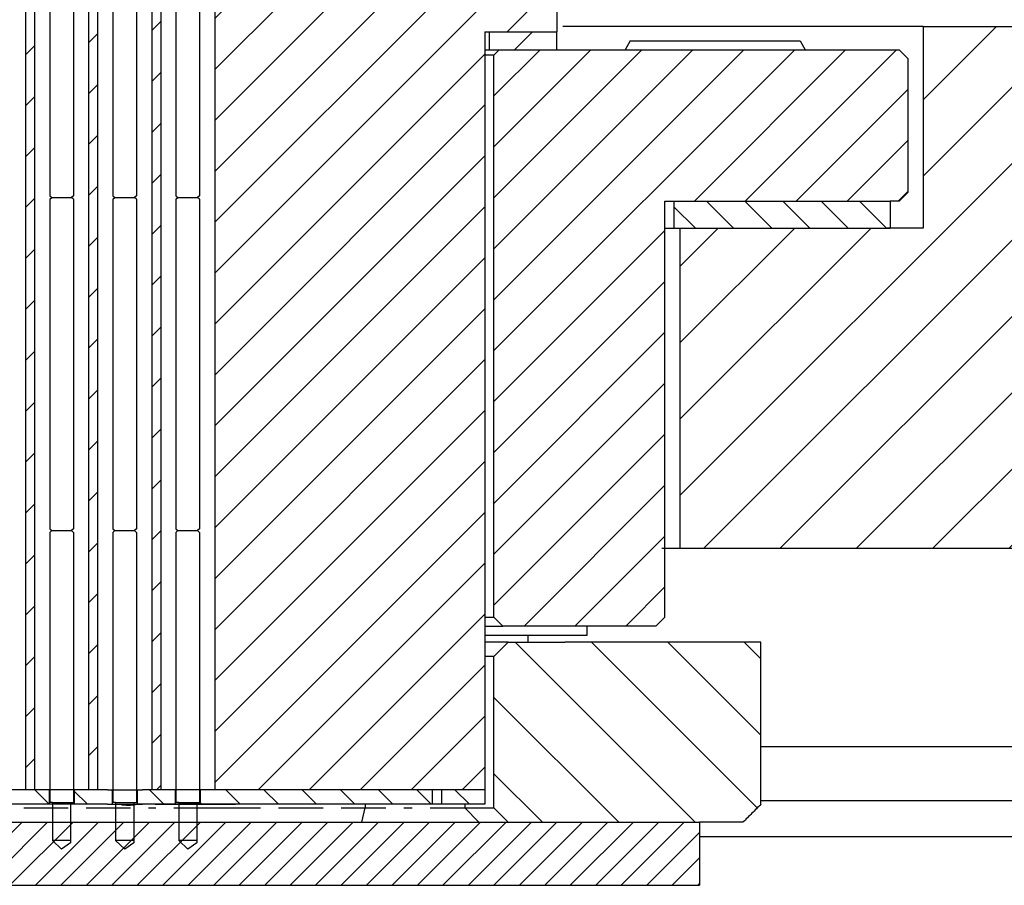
# Model space of a CAD drawing. Extents: x -1763 to 4575, y -3429 to 1051.
# Tile 22 of 174: x 104 to 159, y -2488 to -2440. Entities that reach past the tile are written whole.
import ezdxf

# ---------------------------------------------------------------- set-up
doc = ezdxf.new("R2010")
doc.units = 0
doc.linetypes.add('DASHED', pattern=[15, 7, -8])
doc.layers.get('0').update_dxf_attribs({"linetype": 'CONTINUOUS'})
doc.layers.add('1', color=7, linetype='CONTINUOUS')
pattern_1 = [(45, (-1142.24, -11457.8625), (-1.41421356, 1.41421356), [])]
pattern_2 = [(315, (-1142.24, -11457.8625), (1.06066017, 1.06066017), [])]

# ---------------------------------------------------------------- blocks, each defined once
blk = doc.blocks.new('Z-STACK', base_point=(-660.966, -2583.474))
at = {"linetype": 'CONTINUOUS'}
h = blk.add_hatch(dxfattribs=at)
h.set_pattern_fill('USER', color=1, scale=2, angle=45, pattern_type=0)
h.set_pattern_definition(pattern_1)
h.paths.add_polyline_path([(104.396, -2436.46), (104.396, -2482.36), (104.896, -2482.36), (104.896, -2482.36), (104.896, -2436.46), (104.896, -2436.46), (104.492, -2436.46)])
h = blk.add_hatch(dxfattribs=at)
h.set_pattern_fill('USER', color=1, scale=2, angle=45, pattern_type=0)
h.set_pattern_definition(pattern_1)
h.paths.add_polyline_path([(108.396, -2482.36), (107.896, -2482.36), (107.896, -2436.46), (108.396, -2436.46), (108.396, -2436.46), (108.396, -2482.36)])
h = blk.add_hatch(dxfattribs=at)
h.set_pattern_fill('USER', color=1, scale=2, angle=45, pattern_type=0)
h.set_pattern_definition(pattern_1)
h.paths.add_polyline_path([(111.396, -2482.36), (111.896, -2482.36), (111.896, -2482.36), (111.896, -2436.46), (111.896, -2436.46), (111.396, -2436.46)])
h = blk.add_hatch(dxfattribs=at)
h.set_pattern_fill('USER', scale=5, angle=45, pattern_type=0)
h.set_pattern_definition([(45, (-1142.24, -11457.8625), (-3.535534, 3.535534), [])])
h.paths.add_polyline_path([(130.147, -2440.26), (130.147, -2441.26), (130.697, -2441.26), (133.897, -2441.26), (133.897, -2440.26), (131.077, -2440.26)])
h = blk.add_hatch(dxfattribs=at)
h.set_pattern_fill('USER', color=113, scale=2, angle=45, pattern_type=0)
h.set_pattern_definition(pattern_1)
h.paths.add_polyline_path([(130.697, -2441.26), (130.397, -2441.56), (130.397, -2472.76), (130.897, -2473.26), (134.779, -2473.26), (135.579, -2473.26), (139.397, -2473.26), (139.897, -2472.76), (139.897, -2449.66), (140.397, -2449.66), (152.397, -2449.66), (152.897, -2449.66), (153.397, -2449.16), (153.397, -2441.76), (152.897, -2441.26), (147.684, -2441.26), (138.376, -2441.26), (137.684, -2441.26), (136.876, -2441.26), (133.897, -2441.26)])
h = blk.add_hatch(dxfattribs=at)
h.set_pattern_fill('USER', scale=1.5, angle=315, pattern_type=0)
h.set_pattern_definition(pattern_2)
h.paths.add_polyline_path([(140.397, -2449.66), (152.397, -2449.66), (152.397, -2451.16), (140.397, -2451.16)])
h = blk.add_hatch(dxfattribs=at)
h.set_pattern_fill('USER', color=5, scale=1.5, angle=315, pattern_type=0)
h.set_pattern_definition(pattern_2)
h.paths.add_polyline_path([(105.696, -2482.36), (104.896, -2482.36), (104.896, -2482.36), (104.396, -2482.36), (103.596, -2482.36), (103.596, -2483.16), (105.696, -2483.16), (105.696, -2483.16), (105.696, -2482.36)])
h = blk.add_hatch(dxfattribs=at)
h.set_pattern_fill('USER', color=5, scale=1.5, angle=315, pattern_type=0)
h.set_pattern_definition(pattern_2)
h.paths.add_polyline_path([(108.396, -2482.36), (107.896, -2482.36), (107.096, -2482.36), (107.096, -2483.16), (107.513, -2483.16), (107.715, -2483.16), (107.914, -2483.16), (108.132, -2483.16), (108.346, -2483.16), (108.937, -2483.16), (109.037, -2483.16), (109.196, -2483.16), (109.196, -2483.16), (109.196, -2482.36), (109.196, -2482.36), (108.937, -2482.36), (108.396, -2482.36)])
h = blk.add_hatch(dxfattribs=at)
h.set_pattern_fill('USER', color=5, scale=1.5, angle=315, pattern_type=0)
h.set_pattern_definition(pattern_2)
h.paths.add_polyline_path([(110.877, -2483.16), (110.596, -2483.16), (110.596, -2482.36), (110.877, -2482.36), (111.396, -2482.36), (111.896, -2482.36), (111.896, -2482.36), (112.696, -2482.36), (112.696, -2482.36), (112.696, -2483.16), (112.696, -2483.16), (112.383, -2483.16)])
h = blk.add_hatch(dxfattribs=at)
h.set_pattern_fill('USER', color=5, scale=1.5, angle=315, pattern_type=0)
h.set_pattern_definition(pattern_2)
h.paths.add_polyline_path([(125.312, -2482.36), (124.715, -2482.36), (124.023, -2482.36), (123.063, -2482.36), (122.525, -2482.36), (122.387, -2482.36), (121.887, -2482.36), (121.763, -2482.36), (121.276, -2482.36), (120.523, -2482.36), (119.502, -2482.36), (119.067, -2482.36), (118.887, -2482.36), (118.387, -2482.36), (118.221, -2482.36), (117.832, -2482.36), (117.023, -2482.36), (115.947, -2482.36), (115.387, -2482.36), (114.896, -2482.36), (114.096, -2482.36), (114.096, -2483.16), (114.132, -2483.16), (114.233, -2483.16), (114.275, -2483.16), (114.634, -2483.16), (114.933, -2483.16), (116.683, -2483.16), (126.981, -2483.16), (126.981, -2482.36), (126.632, -2482.36), (125.976, -2482.36), (125.886, -2482.36), (125.387, -2482.36)])
h = blk.add_hatch(dxfattribs=at)
h.set_pattern_fill('USER', color=5, scale=1.5, angle=315, pattern_type=0)
h.set_pattern_definition(pattern_2)
h.paths.add_polyline_path([(126.981, -2482.36), (126.981, -2483.16), (127.514, -2483.16), (127.514, -2482.36)])
h = blk.add_hatch(dxfattribs=at)
h.set_pattern_fill('USER', color=5, scale=1.5, angle=315, pattern_type=0)
h.set_pattern_definition(pattern_2)
h.paths.add_polyline_path([(127.63, -2482.36), (127.522, -2482.36), (127.514, -2482.36), (127.514, -2483.16), (129.897, -2483.16), (129.897, -2482.36), (128.886, -2482.36)])
at = {"layer": '1', "linetype": 'CONTINUOUS'}
h = blk.add_hatch(dxfattribs=at)
h.set_pattern_fill('USER', color=1, scale=2, angle=45, pattern_type=0)
h.set_pattern_definition(pattern_1)
h.paths.add_polyline_path([(118.387, -2436.46), (118.221, -2436.46), (117.832, -2436.46), (117.023, -2436.46), (115.947, -2436.46), (115.792, -2436.46), (115.525, -2436.46), (115.387, -2436.46), (115.097, -2436.46), (114.896, -2436.46), (114.896, -2482.36), (115.387, -2482.36), (115.947, -2482.36), (117.023, -2482.36), (117.832, -2482.36), (118.221, -2482.36), (118.387, -2482.36), (118.887, -2482.36), (119.067, -2482.36), (119.502, -2482.36), (120.523, -2482.36), (121.276, -2482.36), (121.763, -2482.36), (121.887, -2482.36), (122.387, -2482.36), (122.525, -2482.36), (123.063, -2482.36), (124.023, -2482.36), (124.715, -2482.36), (125.312, -2482.36), (125.387, -2482.36), (125.886, -2482.36), (125.976, -2482.36), (126.632, -2482.36), (126.981, -2482.36), (127.514, -2482.36), (127.522, -2482.36), (127.63, -2482.36), (128.886, -2482.36), (129.897, -2482.36), (129.897, -2440.26), (130.147, -2440.26), (133.897, -2440.26), (133.897, -2434.46), (132.897, -2434.46), (132.897, -2436.46), (132.397, -2436.46), (128.886, -2436.46), (127.63, -2436.46), (127.522, -2436.46), (127.514, -2436.46), (126.981, -2436.46), (126.632, -2436.46), (125.976, -2436.46), (125.886, -2436.46), (125.387, -2436.46), (125.312, -2436.46), (124.715, -2436.46), (124.023, -2436.46), (123.063, -2436.46), (122.525, -2436.46), (122.387, -2436.46), (121.887, -2436.46), (121.763, -2436.46), (121.276, -2436.46), (120.523, -2436.46), (119.502, -2436.46), (119.067, -2436.46), (118.887, -2436.46)])
h = blk.add_hatch(dxfattribs=at)
h.set_pattern_fill('USER', color=6, scale=3, angle=45, pattern_type=0)
h.set_pattern_definition([(45, (-1142.24, -11457.8625), (-2.1213203, 2.1213203), [])])
h.paths.add_polyline_path([(252.226, -2439.96), (154.226, -2439.96), (154.226, -2451.16), (152.226, -2451.16), (148.976, -2451.16), (143.476, -2451.16), (140.726, -2451.16), (140.726, -2468.96), (174.226, -2468.96), (174.226, -2451.96), (190.226, -2451.96), (190.226, -2445.96), (242.226, -2445.96), (242.226, -2455.96), (246.226, -2455.96), (246.226, -2479.96), (196.226, -2479.96), (196.226, -2482.96), (198.226, -2484.96), (252.226, -2484.96)])
h = blk.add_hatch(dxfattribs=at)
h.set_pattern_fill('USER', color=40, scale=3, angle=135, pattern_type=0)
h.set_pattern_definition([(135, (-1142.24, -11857.8625), (-2.1213203, -2.1213203), [])])
edge = h.paths.add_edge_path()
edge.add_line((145.226, -2474.16), (136.345, -2474.16))
edge.add_line((136.345, -2474.16), (134.345, -2474.16))
edge.add_line((134.345, -2474.16), (131.197, -2474.16))
edge.add_line((131.197, -2474.16), (130.397, -2474.96))
edge.add_line((130.397, -2474.96), (130.397, -2483.36))
edge.add_line((130.397, -2483.36), (131.197, -2484.16))
edge.add_line((131.197, -2484.16), (134.345, -2484.16))
edge.add_line((134.345, -2484.16), (134.345, -2484.16))
edge.add_line((134.345, -2484.16), (136.345, -2484.16))
edge.add_line((136.345, -2484.16), (136.345, -2484.16))
edge.add_line((136.345, -2484.16), (141.821, -2484.16))
edge.add_line((141.821, -2484.16), (144.225, -2484.16))
edge.add_spline(control_points=[(144.225, -2484.16), (144.392, -2483.993), (144.725, -2483.66), (145.059, -2483.327), (145.226, -2483.16)], knot_values=[0, 0, 0, 0, 0.707598, 1.415195, 1.415195, 1.415195, 1.415195], degree=3, periodic=0)
edge.add_line((145.226, -2483.16), (145.226, -2474.16))
h = blk.add_hatch(dxfattribs=at)
h.set_pattern_fill('USER', color=4, angle=45, pattern_type=0)
h.set_pattern_definition([(45, (-1142.2401, -11457.8625), (-0.70710678, 0.70710678), [])])
h.paths.add_polyline_path([(136.345, -2484.16), (136.345, -2484.16), (141.821, -2484.16), (141.821, -2487.66), (136.345, -2487.66), (134.345, -2487.66), (100.643, -2487.66), (36.397, -2487.66), (36.397, -2484.16), (44.801, -2484.16), (44.801, -2484.16), (44.869, -2484.16), (44.869, -2484.16), (46.286, -2484.16), (46.44, -2484.16), (46.908, -2484.16), (57.163, -2484.16), (71.047, -2484.16), (71.897, -2484.16), (76.093, -2484.16), (76.097, -2484.16), (76.965, -2484.16), (77.058, -2484.16), (82.705, -2484.16), (83.397, -2484.16), (84.397, -2484.16), (84.557, -2484.16), (85.758, -2484.16), (103.294, -2484.16), (104.294, -2484.16), (106.758, -2484.16), (107.758, -2484.16), (110.221, -2484.16), (111.221, -2484.16), (111.635, -2484.16), (112.635, -2484.16), (117.442, -2484.16), (118.442, -2484.16), (120.917, -2484.16), (121.917, -2484.16), (123.063, -2484.16), (125.754, -2484.16), (129.567, -2484.16), (131.197, -2484.16), (134.345, -2484.16), (134.345, -2484.16)])
at = {"color": 7, "linetype": 'CONTINUOUS'}
for p, q in [((133.897, -2434.46), (133.897, -2440.26)), ((104.396, -2436.46), (104.396, -2482.36)), ((104.896, -2436.46), (104.896, -2482.36)), ((107.896, -2436.46), (107.896, -2482.36)), ((108.396, -2436.46), (108.396, -2482.36)), ((111.396, -2436.46), (111.396, -2482.36)), ((111.896, -2436.46), (111.896, -2482.36)), ((114.896, -2436.46), (114.896, -2482.36)), ((129.897, -2440.26), (130.147, -2440.26)), ((129.897, -2440.26), (129.897, -2482.36)), ((130.147, -2440.26), (133.897, -2440.26)), ((130.147, -2440.26), (131.077, -2440.26)), ((130.147, -2441.26), (130.147, -2440.26)), ((131.077, -2440.26), (133.897, -2440.26)), ((133.897, -2441.26), (133.897, -2440.26)), ((137.972, -2440.76), (137.684, -2441.26)), ((137.972, -2440.76), (138.876, -2440.76)), ((138.876, -2440.76), (147.395, -2440.76)), ((147.395, -2440.76), (147.684, -2441.26)), ((129.897, -2441.26), (130.147, -2441.26)), ((130.147, -2441.26), (130.697, -2441.26)), ((130.697, -2441.26), (133.897, -2441.26)), ((135.579, -2473.76), (135.579, -2473.26)), ((129.897, -2473.76), (135.579, -2473.76)), ((132.279, -2473.76), (132.279, -2474.16))]:
    blk.add_line(p, q, dxfattribs=at)
at = {"color": 2, "linetype": 'CONTINUOUS'}
for p, q in [((105.746, -2435.66), (105.746, -2449.36)), ((107.046, -2435.66), (107.046, -2449.36)), ((109.246, -2435.66), (109.246, -2449.36)), ((110.546, -2435.66), (110.546, -2449.36)), ((112.746, -2435.66), (112.746, -2449.36)), ((114.046, -2435.66), (114.046, -2449.36)), ((105.746, -2449.36), (105.846, -2449.46)), ((105.746, -2449.56), (105.846, -2449.46)), ((105.746, -2449.56), (105.746, -2467.86)), ((107.046, -2449.36), (106.946, -2449.46)), ((107.046, -2449.56), (106.946, -2449.46)), ((107.046, -2449.56), (107.046, -2467.86)), ((109.246, -2449.36), (109.346, -2449.46)), ((109.246, -2449.56), (109.346, -2449.46)), ((109.246, -2449.56), (109.246, -2467.86)), ((110.546, -2449.36), (110.446, -2449.46)), ((110.546, -2449.56), (110.446, -2449.46)), ((110.546, -2449.56), (110.546, -2467.86)), ((112.746, -2449.36), (112.846, -2449.46)), ((112.746, -2449.56), (112.846, -2449.46)), ((112.746, -2449.56), (112.746, -2467.86)), ((114.046, -2449.36), (113.946, -2449.46)), ((114.046, -2449.56), (113.946, -2449.46)), ((114.046, -2449.56), (114.046, -2467.86)), ((105.746, -2467.86), (105.846, -2467.96)), ((105.746, -2468.06), (105.846, -2467.96)), ((105.746, -2468.06), (105.746, -2483.06)), ((107.046, -2467.86), (106.946, -2467.96)), ((107.046, -2468.06), (106.946, -2467.96)), ((107.046, -2468.06), (107.046, -2483.06)), ((109.246, -2467.86), (109.346, -2467.96)), ((109.246, -2468.06), (109.346, -2467.96)), ((109.246, -2468.06), (109.246, -2483.06)), ((110.546, -2467.86), (110.446, -2467.96)), ((110.546, -2468.06), (110.446, -2467.96)), ((110.546, -2468.06), (110.546, -2483.06)), ((112.746, -2467.86), (112.846, -2467.96)), ((112.746, -2468.06), (112.846, -2467.96)), ((112.746, -2468.06), (112.746, -2483.06)), ((114.046, -2467.86), (113.946, -2467.96)), ((114.046, -2468.06), (113.946, -2467.96)), ((114.046, -2468.06), (114.046, -2483.06)), ((105.896, -2483.06), (105.746, -2483.06)), ((105.896, -2483.06), (105.896, -2484.16)), ((106.896, -2483.06), (107.046, -2483.06)), ((106.896, -2483.06), (106.896, -2484.16)), ((109.396, -2483.06), (109.246, -2483.06)), ((109.396, -2483.06), (109.396, -2484.16)), ((110.396, -2483.06), (110.546, -2483.06)), ((110.396, -2483.06), (110.396, -2484.16)), ((112.896, -2483.06), (112.746, -2483.06)), ((112.896, -2483.06), (112.896, -2484.16)), ((113.896, -2483.06), (114.046, -2483.06)), ((113.896, -2483.06), (113.896, -2484.16)), ((105.896, -2484.16), (105.896, -2485.179)), ((106.896, -2484.16), (106.896, -2485.179)), ((109.396, -2484.16), (109.396, -2485.179)), ((110.396, -2484.16), (110.396, -2485.179)), ((112.896, -2484.16), (112.896, -2485.179)), ((113.896, -2484.16), (113.896, -2485.179)), ((106.396, -2485.66), (105.896, -2485.179)), ((106.896, -2485.3), (106.396, -2485.66)), ((106.896, -2485.179), (106.896, -2485.3)), ((109.896, -2485.66), (109.396, -2485.179)), ((110.396, -2485.3), (109.896, -2485.66)), ((110.396, -2485.179), (110.396, -2485.3)), ((113.396, -2485.66), (112.896, -2485.179)), ((113.896, -2485.3), (113.396, -2485.66)), ((113.896, -2485.179), (113.896, -2485.3))]:
    blk.add_line(p, q, dxfattribs=at)
at = {"color": 7, "linetype": 'DASHED'}
for p, q in [((129.897, -2440.26), (130.147, -2440.26)), ((129.897, -2440.26), (130.147, -2440.26)), ((130.147, -2440.26), (131.077, -2440.26)), ((137.684, -2441.26), (138.376, -2441.26)), ((138.376, -2441.26), (147.684, -2441.26)), ((129.897, -2472.76), (130.397, -2472.76)), ((129.897, -2473.26), (130.897, -2473.26)), ((134.779, -2473.26), (130.897, -2473.26)), ((135.579, -2473.26), (134.779, -2473.26)), ((104.396, -2482.36), (103.596, -2482.36)), ((104.896, -2482.36), (104.396, -2482.36)), ((105.696, -2482.36), (104.896, -2482.36)), ((104.896, -2482.36), (104.896, -2482.36)), ((106.759, -2482.36), (105.696, -2482.36)), ((105.696, -2482.36), (105.696, -2482.36)), ((107.096, -2482.36), (106.759, -2482.36)), ((107.896, -2482.36), (107.096, -2482.36)), ((108.396, -2482.36), (107.896, -2482.36)), ((108.937, -2482.36), (108.396, -2482.36)), ((108.396, -2482.36), (108.396, -2482.36)), ((108.937, -2482.36), (109.196, -2482.36)), ((109.196, -2482.36), (110.259, -2482.36)), ((109.196, -2482.36), (109.196, -2482.36)), ((110.259, -2482.36), (110.596, -2482.36)), ((110.596, -2482.36), (110.877, -2482.36)), ((111.396, -2482.36), (110.877, -2482.36)), ((111.896, -2482.36), (111.396, -2482.36)), ((112.696, -2482.36), (111.896, -2482.36)), ((111.896, -2482.36), (111.896, -2482.36)), ((113.759, -2482.36), (112.696, -2482.36)), ((112.696, -2482.36), (112.696, -2482.36)), ((114.096, -2482.36), (113.759, -2482.36)), ((114.896, -2482.36), (114.096, -2482.36)), ((115.387, -2482.36), (114.896, -2482.36)), ((115.947, -2482.36), (115.387, -2482.36)), ((117.023, -2482.36), (115.947, -2482.36)), ((117.832, -2482.36), (117.023, -2482.36)), ((118.221, -2482.36), (117.832, -2482.36)), ((118.387, -2482.36), (118.221, -2482.36)), ((118.887, -2482.36), (118.387, -2482.36)), ((119.067, -2482.36), (118.887, -2482.36)), ((119.502, -2482.36), (119.067, -2482.36)), ((120.523, -2482.36), (119.502, -2482.36)), ((121.276, -2482.36), (120.523, -2482.36)), ((121.763, -2482.36), (121.276, -2482.36)), ((121.887, -2482.36), (121.763, -2482.36)), ((122.387, -2482.36), (121.887, -2482.36)), ((122.525, -2482.36), (122.387, -2482.36)), ((123.063, -2482.36), (122.525, -2482.36)), ((124.023, -2482.36), (123.063, -2482.36)), ((124.715, -2482.36), (124.023, -2482.36)), ((125.312, -2482.36), (124.715, -2482.36)), ((125.387, -2482.36), (125.312, -2482.36)), ((125.886, -2482.36), (125.387, -2482.36)), ((125.976, -2482.36), (125.886, -2482.36)), ((126.632, -2482.36), (125.976, -2482.36)), ((126.981, -2482.36), (126.632, -2482.36)), ((127.514, -2482.36), (126.981, -2482.36)), ((127.522, -2482.36), (127.514, -2482.36)), ((127.63, -2482.36), (127.522, -2482.36)), ((128.886, -2482.36), (127.63, -2482.36)), ((129.897, -2482.36), (128.886, -2482.36)), ((109.451, -2483.16), (110.221, -2483.16)), ((110.221, -2483.16), (110.566, -2483.16)), ((110.576, -2483.16), (110.566, -2483.16)), ((110.596, -2483.16), (110.576, -2483.16)), ((111.001, -2483.16), (110.596, -2483.16)), ((110.596, -2483.16), (110.596, -2483.16)), ((111.221, -2483.16), (111.001, -2483.16)), ((111.39, -2483.16), (111.221, -2483.16)), ((111.594, -2483.16), (111.635, -2483.16)), ((111.635, -2483.16), (112.635, -2483.16)), ((112.696, -2483.16), (112.383, -2483.16)), ((112.635, -2483.16), (112.696, -2483.16)), ((112.696, -2483.16), (112.696, -2483.16)), ((114.013, -2483.16), (112.696, -2483.16)), ((112.696, -2483.16), (113.084, -2483.16)), ((113.084, -2483.16), (113.908, -2483.16)), ((113.908, -2483.16), (114.076, -2483.16)), ((114.096, -2483.16), (114.013, -2483.16)), ((114.076, -2483.16), (114.096, -2483.16)), ((114.132, -2483.16), (114.096, -2483.16)), ((114.096, -2483.16), (114.501, -2483.16)), ((114.096, -2483.16), (114.096, -2483.16)), ((114.233, -2483.16), (114.132, -2483.16)), ((114.275, -2483.16), (114.233, -2483.16)), ((114.634, -2483.16), (114.275, -2483.16)), ((114.501, -2483.16), (116.051, -2483.16)), ((114.933, -2483.16), (114.634, -2483.16)), ((116.683, -2483.16), (114.933, -2483.16))]:
    blk.add_line(p, q, dxfattribs=at)
at = {"color": 6, "linetype": 'CONTINUOUS'}
for p, q in [((154.226, -2439.96), (134.226, -2439.96)), ((154.226, -2439.96), (252.226, -2439.96)), ((154.226, -2439.96), (154.226, -2451.16)), ((140.726, -2451.16), (140.726, -2468.96)), ((140.726, -2451.16), (143.476, -2451.16)), ((143.476, -2451.16), (148.976, -2451.16)), ((148.976, -2451.16), (152.226, -2451.16)), ((154.226, -2451.16), (152.226, -2451.16)), ((140.726, -2468.96), (139.726, -2468.96)), ((174.226, -2468.96), (140.726, -2468.96))]:
    blk.add_line(p, q, dxfattribs=at)
at = {"color": 113, "linetype": 'DASHED'}
for p, q in [((129.897, -2441.26), (130.147, -2441.26)), ((130.147, -2441.26), (130.697, -2441.26)), ((130.697, -2441.26), (133.897, -2441.26)), ((140.397, -2449.66), (152.397, -2449.66))]:
    blk.add_line(p, q, dxfattribs=at)
at = {"color": 113, "linetype": 'CONTINUOUS'}
for p, q in [((130.397, -2441.56), (129.897, -2441.56)), ((130.397, -2441.56), (130.697, -2441.26)), ((130.397, -2472.76), (130.397, -2441.56)), ((133.897, -2441.26), (136.876, -2441.26)), ((136.876, -2441.26), (137.684, -2441.26)), ((137.684, -2441.26), (138.376, -2441.26)), ((138.376, -2441.26), (147.684, -2441.26)), ((147.684, -2441.26), (152.897, -2441.26)), ((152.897, -2441.26), (153.397, -2441.76)), ((153.397, -2449.16), (153.397, -2441.76)), ((152.897, -2449.66), (153.397, -2449.16)), ((139.897, -2472.76), (139.897, -2449.66)), ((139.897, -2449.66), (140.397, -2449.66)), ((152.897, -2449.66), (152.397, -2449.66)), ((129.897, -2472.76), (130.397, -2472.76)), ((129.897, -2473.26), (130.897, -2473.26)), ((130.397, -2472.76), (130.897, -2473.26)), ((134.779, -2473.26), (130.897, -2473.26)), ((135.579, -2473.26), (134.779, -2473.26)), ((139.397, -2473.26), (135.579, -2473.26)), ((139.397, -2473.26), (139.897, -2472.76))]:
    blk.add_line(p, q, dxfattribs=at)
at = {"color": 3, "linetype": 'DASHED'}
blk.add_line((139.897, -2449.66), (140.397, -2449.66), dxfattribs=at)
at = {"color": 3, "linetype": 'CONTINUOUS'}
for p, q in [((140.397, -2449.66), (140.397, -2451.16)), ((140.397, -2449.66), (152.397, -2449.66)), ((152.397, -2449.66), (152.397, -2451.16)), ((139.897, -2451.16), (140.397, -2451.16)), ((140.397, -2451.16), (152.397, -2451.16))]:
    blk.add_line(p, q, dxfattribs=at)
at = {"color": 40, "linetype": 'CONTINUOUS'}
for p, q in [((131.197, -2474.16), (129.897, -2474.16)), ((130.397, -2474.96), (131.197, -2474.16)), ((131.197, -2474.16), (134.345, -2474.16)), ((136.345, -2474.16), (134.345, -2474.16)), ((145.226, -2474.16), (136.345, -2474.16)), ((145.226, -2483.16), (145.226, -2474.16)), ((130.397, -2474.96), (129.897, -2474.96)), ((130.397, -2483.36), (130.397, -2474.96)), ((104.294, -2483.36), (106.758, -2483.36)), ((107.758, -2483.36), (110.221, -2483.36)), ((111.221, -2483.36), (111.635, -2483.36)), ((112.635, -2483.36), (117.442, -2483.36)), ((118.442, -2483.36), (120.917, -2483.36)), ((121.917, -2483.36), (123.257, -2483.36)), ((123.063, -2484.16), (123.257, -2483.36)), ((123.257, -2483.16), (123.257, -2483.36)), ((123.257, -2483.36), (124.392, -2483.36)), ((125.392, -2483.36), (125.865, -2483.36)), ((126.865, -2483.36), (128.779, -2483.36)), ((128.779, -2483.16), (128.779, -2483.36)), ((128.779, -2483.36), (130.397, -2483.36)), ((129.567, -2484.16), (128.779, -2483.36)), ((130.397, -2483.36), (131.197, -2484.16)), ((144.225, -2484.16), (141.821, -2484.16))]:
    blk.add_line(p, q, dxfattribs=at)
at = {"color": 5, "linetype": 'CONTINUOUS'}
for p, q in [((104.396, -2482.36), (103.596, -2482.36)), ((104.896, -2482.36), (104.396, -2482.36)), ((105.696, -2482.36), (104.896, -2482.36)), ((104.896, -2482.36), (104.896, -2482.36)), ((105.696, -2482.36), (105.696, -2483.16)), ((106.759, -2482.36), (105.696, -2482.36)), ((105.696, -2482.36), (105.696, -2482.36)), ((107.096, -2482.36), (106.759, -2482.36)), ((107.096, -2482.36), (107.096, -2483.16)), ((107.896, -2482.36), (107.096, -2482.36)), ((108.396, -2482.36), (107.896, -2482.36)), ((108.937, -2482.36), (108.396, -2482.36)), ((108.396, -2482.36), (108.396, -2482.36)), ((108.937, -2482.36), (109.196, -2482.36)), ((109.196, -2482.36), (109.196, -2483.16)), ((109.196, -2482.36), (110.259, -2482.36)), ((109.196, -2482.36), (109.196, -2482.36)), ((110.259, -2482.36), (110.596, -2482.36)), ((110.596, -2482.36), (110.596, -2483.16)), ((110.596, -2482.36), (110.877, -2482.36)), ((111.396, -2482.36), (110.877, -2482.36)), ((111.896, -2482.36), (111.396, -2482.36)), ((112.696, -2482.36), (111.896, -2482.36)), ((111.896, -2482.36), (111.896, -2482.36)), ((112.696, -2482.36), (112.696, -2483.16)), ((113.759, -2482.36), (112.696, -2482.36)), ((112.696, -2482.36), (112.696, -2482.36)), ((114.096, -2482.36), (113.759, -2482.36)), ((114.096, -2482.36), (114.096, -2483.16)), ((114.896, -2482.36), (114.096, -2482.36)), ((115.387, -2482.36), (114.896, -2482.36)), ((115.947, -2482.36), (115.387, -2482.36)), ((117.023, -2482.36), (115.947, -2482.36)), ((117.832, -2482.36), (117.023, -2482.36)), ((118.221, -2482.36), (117.832, -2482.36)), ((118.387, -2482.36), (118.221, -2482.36)), ((118.887, -2482.36), (118.387, -2482.36)), ((119.067, -2482.36), (118.887, -2482.36)), ((119.502, -2482.36), (119.067, -2482.36)), ((120.523, -2482.36), (119.502, -2482.36)), ((121.276, -2482.36), (120.523, -2482.36)), ((121.763, -2482.36), (121.276, -2482.36)), ((121.887, -2482.36), (121.763, -2482.36)), ((122.387, -2482.36), (121.887, -2482.36)), ((122.525, -2482.36), (122.387, -2482.36)), ((123.063, -2482.36), (122.525, -2482.36)), ((124.023, -2482.36), (123.063, -2482.36)), ((124.715, -2482.36), (124.023, -2482.36)), ((125.312, -2482.36), (124.715, -2482.36)), ((125.387, -2482.36), (125.312, -2482.36)), ((125.886, -2482.36), (125.387, -2482.36)), ((125.976, -2482.36), (125.886, -2482.36)), ((126.632, -2482.36), (125.976, -2482.36)), ((126.981, -2482.36), (126.632, -2482.36)), ((126.981, -2483.16), (126.981, -2482.36)), ((127.514, -2482.36), (126.981, -2482.36)), ((127.514, -2483.16), (127.514, -2482.36)), ((127.522, -2482.36), (127.514, -2482.36)), ((127.63, -2482.36), (127.522, -2482.36)), ((128.886, -2482.36), (127.63, -2482.36)), ((129.897, -2482.36), (128.886, -2482.36)), ((129.897, -2482.36), (129.897, -2483.16)), ((105.696, -2483.16), (103.596, -2483.16)), ((105.78, -2483.16), (105.696, -2483.16)), ((105.696, -2483.16), (105.696, -2483.16)), ((107.096, -2483.16), (105.78, -2483.16)), ((107.513, -2483.16), (107.096, -2483.16)), ((107.715, -2483.16), (107.513, -2483.16)), ((107.914, -2483.16), (107.715, -2483.16)), ((108.132, -2483.16), (107.914, -2483.16)), ((108.346, -2483.16), (108.132, -2483.16)), ((108.937, -2483.16), (108.346, -2483.16)), ((108.937, -2483.16), (109.037, -2483.16)), ((109.037, -2483.16), (109.196, -2483.16)), ((109.196, -2483.16), (110.08, -2483.16)), ((109.196, -2483.16), (109.196, -2483.16)), ((110.08, -2483.16), (110.596, -2483.16)), ((110.596, -2483.16), (110.877, -2483.16)), ((112.383, -2483.16), (110.877, -2483.16)), ((112.696, -2483.16), (112.383, -2483.16)), ((112.696, -2483.16), (112.696, -2483.16)), ((114.013, -2483.16), (112.696, -2483.16)), ((114.096, -2483.16), (114.013, -2483.16)), ((114.132, -2483.16), (114.096, -2483.16)), ((114.233, -2483.16), (114.132, -2483.16)), ((114.275, -2483.16), (114.233, -2483.16)), ((114.634, -2483.16), (114.275, -2483.16)), ((114.933, -2483.16), (114.634, -2483.16)), ((116.683, -2483.16), (114.933, -2483.16)), ((126.981, -2483.16), (116.683, -2483.16)), ((127.514, -2483.16), (126.981, -2483.16)), ((129.897, -2483.16), (127.514, -2483.16))]:
    blk.add_line(p, q, dxfattribs=at)
at = {"color": 4, "linetype": 'CONTINUOUS'}
for p, q in [((103.294, -2484.16), (104.294, -2484.16)), ((104.294, -2484.16), (106.758, -2484.16)), ((106.758, -2484.16), (107.758, -2484.16)), ((107.758, -2484.16), (110.221, -2484.16)), ((110.221, -2484.16), (111.221, -2484.16)), ((111.221, -2484.16), (111.635, -2484.16)), ((111.635, -2484.16), (112.635, -2484.16)), ((112.635, -2484.16), (117.442, -2484.16)), ((117.442, -2484.16), (118.442, -2484.16)), ((118.442, -2484.16), (120.917, -2484.16)), ((120.917, -2484.16), (121.917, -2484.16)), ((121.917, -2484.16), (123.063, -2484.16)), ((123.063, -2484.16), (125.754, -2484.16)), ((125.754, -2484.16), (129.567, -2484.16)), ((129.567, -2484.16), (131.197, -2484.16)), ((131.197, -2484.16), (134.345, -2484.16)), ((134.345, -2484.16), (134.345, -2484.16)), ((134.345, -2484.16), (136.345, -2484.16)), ((136.345, -2484.16), (136.345, -2484.16)), ((136.345, -2484.16), (141.821, -2484.16)), ((141.821, -2484.16), (141.821, -2487.66)), ((100.643, -2487.66), (134.345, -2487.66)), ((134.345, -2487.66), (136.345, -2487.66)), ((136.345, -2487.66), (141.821, -2487.66))]:
    blk.add_line(p, q, dxfattribs=at)
at = {"color": 40, "linetype": 'DASHED'}
for p, q in [((103.294, -2484.16), (104.294, -2484.16)), ((104.294, -2484.16), (106.758, -2484.16)), ((106.758, -2484.16), (107.758, -2484.16)), ((107.758, -2484.16), (110.221, -2484.16)), ((110.221, -2484.16), (111.221, -2484.16)), ((111.221, -2484.16), (111.635, -2484.16)), ((111.635, -2484.16), (112.635, -2484.16)), ((112.635, -2484.16), (117.442, -2484.16)), ((117.442, -2484.16), (118.442, -2484.16)), ((118.442, -2484.16), (120.917, -2484.16)), ((120.917, -2484.16), (121.917, -2484.16)), ((121.917, -2484.16), (123.063, -2484.16)), ((123.063, -2484.16), (125.754, -2484.16)), ((125.754, -2484.16), (127.146, -2484.16)), ((127.146, -2484.16), (127.442, -2484.16)), ((127.442, -2484.16), (129.567, -2484.16)), ((129.567, -2484.16), (131.197, -2484.16)), ((131.197, -2484.16), (134.345, -2484.16)), ((134.345, -2484.16), (134.345, -2484.16)), ((134.345, -2484.16), (136.345, -2484.16)), ((136.345, -2484.16), (136.345, -2484.16)), ((136.345, -2484.16), (141.821, -2484.16))]:
    blk.add_line(p, q, dxfattribs=at)
at = {"color": 7, "linetype": 'CONTINUOUS'}
for start, end in [(-102.4537, -90), (-90, -77.5463)]:
    blk.add_arc((110.098, -2481.085), 2.125, start, end, dxfattribs=at)
at = {"color": 40, "linetype": 'CONTINUOUS'}
blk.add_open_spline([(145.226, -2483.16), (145.059, -2483.327), (144.892, -2483.493), (144.725, -2483.66), (144.559, -2483.827), (144.392, -2483.993), (144.225, -2484.16)], degree=3, knots=[204074.387739, 204074.387739, 204074.387739, 204074.387739, 204075.095337, 204075.095337, 204075.095337, 204075.802934, 204075.802934, 204075.802934, 204075.802934], dxfattribs=at)
at = {"layer": '1', "color": 2, "linetype": 'CONTINUOUS'}
for p, q in [((105.846, -2449.46), (106.946, -2449.46)), ((109.346, -2449.46), (110.446, -2449.46)), ((112.846, -2449.46), (113.946, -2449.46)), ((105.846, -2467.96), (106.946, -2467.96)), ((109.346, -2467.96), (110.446, -2467.96)), ((112.846, -2467.96), (113.946, -2467.96)), ((105.896, -2483.06), (106.896, -2483.06)), ((109.396, -2483.06), (110.396, -2483.06)), ((112.896, -2483.06), (113.896, -2483.06)), ((106.896, -2485.179), (105.896, -2485.179)), ((110.396, -2485.179), (109.396, -2485.179)), ((113.896, -2485.179), (112.896, -2485.179))]:
    blk.add_line(p, q, dxfattribs=at)
at = {"layer": '1', "color": 6, "linetype": 'CONTINUOUS'}
for p, q in [((196.226, -2479.96), (145.226, -2479.96)), ((196.226, -2482.96), (145.226, -2482.96)), ((198.226, -2484.96), (141.821, -2484.96))]:
    blk.add_line(p, q, dxfattribs=at)

msp = doc.modelspace()

# ---------------------------------------------------------------- block references
at = {"layer": '1'}
msp.add_blockref('Z-STACK', (-660.966, -2583.474), dxfattribs=at)

doc.saveas('drawing.dxf')
